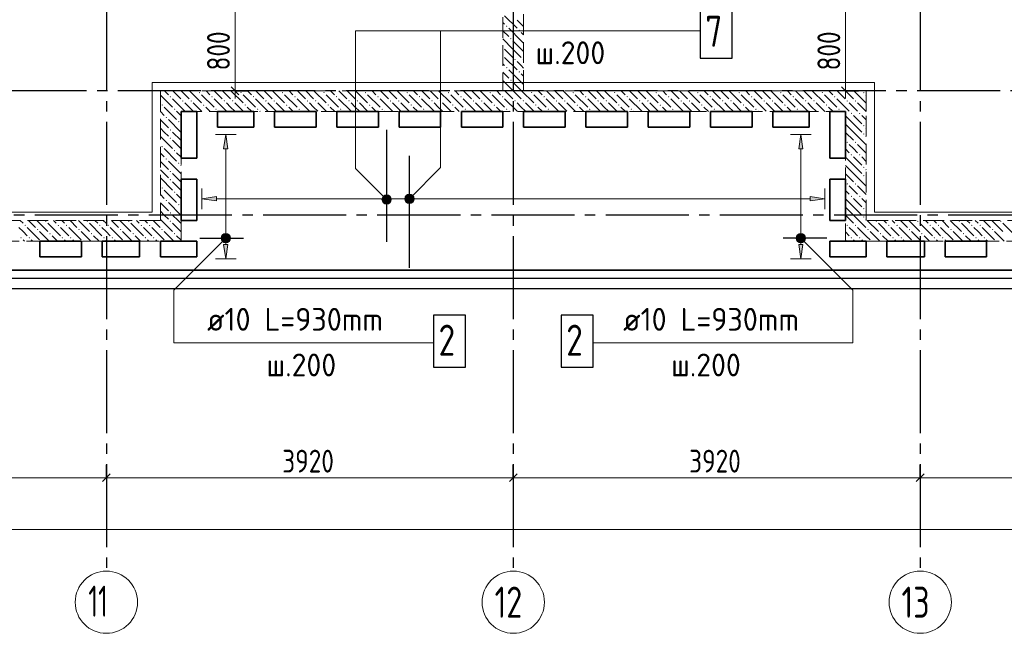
# Model space of a CAD drawing. Header units: millimetres. Extents: x 0 to 61017, y 0 to 42000.
# Tile 7 of 29: x 12965 to 22450, y 16370 to 22286. Entities that reach past the tile are written whole.
import ezdxf

# ---------------------------------------------------------------- set-up
doc = ezdxf.new("R2010")
doc.units = ezdxf.units.MM
doc.linetypes.add('______2', pattern=[270, 200, -70])
doc.linetypes.add('______5', pattern=[1100, 800, -100, 100, -100])
for name, color, linetype, lineweight in [('Standard', 7, 'Continuous', 25), ('Обрамление П-обр. равн.', 7, 'Continuous', 25), ('Оси', 40, '______5', 18), ('Позиционная метка линия выноска', 7, 'Continuous', 13), ('Позиционная метка номер позиции', 7, 'Continuous', 13)]:
    doc.layers.add(name, color=color, linetype=linetype, lineweight=lineweight)
doc.layers.add('ЖБ Перекрытие верхний уровень', color=7, linetype='Continuous', lineweight=25, true_color=0xe0e0ff)
doc.layers.add('ЖБ Стена верхний уровень', color=7, linetype='Continuous', lineweight=25, true_color=0x006e00)
doc.styles.add('GOST 2.304-81', font='txt')
doc.styles.add('ISOCPEUR', font='txt')

msp = doc.modelspace()

# ---------------------------------------------------------------- hatches: boundary and pattern name
at = {"layer": 'ЖБ Стена верхний уровень', "linetype": 'Continuous', "lineweight": 18, "transparency": 33554687}
for points in [[(17650.5, 22223.1), (17657, 22229.6), (17663.5, 22223.1), (17657, 22216.6)], [(17690.5, 22103.1), (17697, 22109.6), (17703.4, 22103.1), (17697, 22096.6)], [(17770.5, 22183.1), (17777, 22189.6), (17783.5, 22183.1), (17777, 22176.6)], [(17620, 22026.6), (17623.4, 22023.1), (17620, 22019.7)], [(17620, 21946.6), (17623.4, 21943.1), (17620, 21939.7)], [(17650.5, 21823.1), (17657, 21829.6), (17663.5, 21823.1), (17657, 21816.6)], [(17730.5, 21903.1), (17737, 21909.6), (17743.5, 21903.1), (17737, 21896.6)], [(17810.5, 21903.1), (17816.9, 21909.6), (17820, 21906.6), (17820, 21899.7), (17816.9, 21896.6)], [(17770.5, 21783.1), (17777, 21789.6), (17783.5, 21783.1), (17777, 21776.6)], [(17620, 21626.6), (17623.4, 21623.1), (17620, 21619.7)], [(17690.5, 21703.1), (17697, 21709.6), (17703.4, 21703.1), (17697, 21696.6)], [(14410.5, 21543.1), (14416.9, 21549.6), (14423.4, 21543.1), (14416.9, 21536.6)], [(14690.5, 21583.1), (14697, 21589.6), (14703.4, 21583.1), (14697, 21576.6)], [(14810.5, 21543.1), (14816.9, 21549.6), (14823.4, 21543.1), (14816.9, 21536.6)], [(15090.5, 21583.1), (15097, 21589.6), (15103.4, 21583.1), (15097, 21576.6)], [(15210.5, 21543.1), (15216.9, 21549.6), (15223.4, 21543.1), (15216.9, 21536.6)], [(15490.5, 21583.1), (15497, 21589.6), (15503.4, 21583.1), (15497, 21576.6)], [(15610.5, 21543.1), (15616.9, 21549.6), (15623.4, 21543.1), (15616.9, 21536.6)], [(15890.5, 21583.1), (15897, 21589.6), (15903.4, 21583.1), (15897, 21576.6)], [(16010.5, 21543.1), (16016.9, 21549.6), (16023.4, 21543.1), (16016.9, 21536.6)], [(16290.5, 21583.1), (16297, 21589.6), (16303.4, 21583.1), (16297, 21576.6)], [(16410.5, 21543.1), (16416.9, 21549.6), (16423.4, 21543.1), (16416.9, 21536.6)], [(16690.5, 21583.1), (16697, 21589.6), (16703.4, 21583.1), (16697, 21576.6)], [(16810.5, 21543.1), (16816.9, 21549.6), (16823.4, 21543.1), (16816.9, 21536.6)], [(17090.5, 21583.1), (17097, 21589.6), (17103.4, 21583.1), (17097, 21576.6)], [(17210.5, 21543.1), (17216.9, 21549.6), (17223.4, 21543.1), (17216.9, 21536.6)], [(17490.5, 21583.1), (17497, 21589.6), (17503.4, 21583.1), (17497, 21576.6)], [(17610.5, 21543.1), (17616.9, 21549.6), (17623.4, 21543.1), (17616.9, 21536.6)], [(17890.5, 21583.1), (17897, 21589.6), (17903.4, 21583.1), (17897, 21576.6)], [(18010.5, 21543.1), (18016.9, 21549.6), (18023.4, 21543.1), (18016.9, 21536.6)], [(18290.5, 21583.1), (18297, 21589.6), (18303.4, 21583.1), (18297, 21576.6)], [(18410.5, 21543.1), (18416.9, 21549.6), (18423.4, 21543.1), (18416.9, 21536.6)], [(18690.5, 21583.1), (18697, 21589.6), (18703.4, 21583.1), (18697, 21576.6)], [(18810.5, 21543.1), (18816.9, 21549.6), (18823.4, 21543.1), (18816.9, 21536.6)], [(19090.5, 21583.1), (19097, 21589.6), (19103.4, 21583.1), (19097, 21576.6)], [(19210.5, 21543.1), (19216.9, 21549.6), (19223.4, 21543.1), (19216.9, 21536.6)], [(19490.5, 21583.1), (19497, 21589.6), (19503.4, 21583.1), (19497, 21576.6)], [(19610.5, 21543.1), (19616.9, 21549.6), (19623.4, 21543.1), (19616.9, 21536.6)], [(19890.5, 21583.1), (19897, 21589.6), (19903.4, 21583.1), (19897, 21576.6)], [(20010.5, 21543.1), (20016.9, 21549.6), (20023.4, 21543.1), (20016.9, 21536.6)], [(20290.5, 21583.1), (20297, 21589.6), (20303.4, 21583.1), (20297, 21576.6)], [(20410.5, 21543.1), (20416.9, 21549.6), (20423.4, 21543.1), (20416.9, 21536.6)], [(20690.5, 21583.1), (20697, 21589.6), (20703.4, 21583.1), (20697, 21576.6)], [(20810.5, 21543.1), (20816.9, 21549.6), (20823.4, 21543.1), (20816.9, 21536.6)], [(21090.5, 21583.1), (21097, 21589.6), (21103.4, 21583.1), (21097, 21576.6)], [(14330.5, 21463.1), (14337, 21469.6), (14343.5, 21463.1), (14337, 21456.6)], [(14530.5, 21503.1), (14537, 21509.6), (14543.5, 21503.1), (14537, 21496.6)], [(14610.5, 21503.1), (14616.9, 21509.6), (14623.4, 21503.1), (14616.9, 21496.6)], [(14730.5, 21463.1), (14737, 21469.6), (14743.5, 21463.1), (14737, 21456.6)], [(14930.5, 21503.1), (14937, 21509.6), (14943.5, 21503.1), (14937, 21496.6)], [(15010.5, 21503.1), (15016.9, 21509.6), (15023.4, 21503.1), (15016.9, 21496.6)], [(15130.5, 21463.1), (15137, 21469.6), (15143.5, 21463.1), (15137, 21456.6)], [(15330.5, 21503.1), (15337, 21509.6), (15343.5, 21503.1), (15337, 21496.6)], [(15410.5, 21503.1), (15416.9, 21509.6), (15423.4, 21503.1), (15416.9, 21496.6)], [(15530.5, 21463.1), (15537, 21469.6), (15543.5, 21463.1), (15537, 21456.6)], [(15730.5, 21503.1), (15737, 21509.6), (15743.5, 21503.1), (15737, 21496.6)], [(15810.5, 21503.1), (15816.9, 21509.6), (15823.4, 21503.1), (15816.9, 21496.6)], [(15930.5, 21463.1), (15937, 21469.6), (15943.5, 21463.1), (15937, 21456.6)], [(16130.5, 21503.1), (16137, 21509.6), (16143.5, 21503.1), (16137, 21496.6)], [(16210.5, 21503.1), (16216.9, 21509.6), (16223.4, 21503.1), (16216.9, 21496.6)], [(16330.5, 21463.1), (16337, 21469.6), (16343.5, 21463.1), (16337, 21456.6)], [(16530.5, 21503.1), (16537, 21509.6), (16543.5, 21503.1), (16537, 21496.6)], [(16610.5, 21503.1), (16616.9, 21509.6), (16623.4, 21503.1), (16616.9, 21496.6)], [(16730.5, 21463.1), (16737, 21469.6), (16743.5, 21463.1), (16737, 21456.6)], [(16930.5, 21503.1), (16937, 21509.6), (16943.5, 21503.1), (16937, 21496.6)], [(17010.5, 21503.1), (17016.9, 21509.6), (17023.4, 21503.1), (17016.9, 21496.6)], [(17130.5, 21463.1), (17137, 21469.6), (17143.5, 21463.1), (17137, 21456.6)], [(17330.5, 21503.1), (17337, 21509.6), (17343.5, 21503.1), (17337, 21496.6)], [(17410.5, 21503.1), (17416.9, 21509.6), (17423.4, 21503.1), (17416.9, 21496.6)], [(17530.5, 21463.1), (17537, 21469.6), (17543.5, 21463.1), (17537, 21456.6)], [(17730.5, 21503.1), (17737, 21509.6), (17743.5, 21503.1), (17737, 21496.6)], [(17810.5, 21503.1), (17816.9, 21509.6), (17823.4, 21503.1), (17816.9, 21496.6)], [(17930.5, 21463.1), (17937, 21469.6), (17943.5, 21463.1), (17937, 21456.6)], [(18130.5, 21503.1), (18137, 21509.6), (18143.5, 21503.1), (18137, 21496.6)], [(18210.5, 21503.1), (18216.9, 21509.6), (18223.4, 21503.1), (18216.9, 21496.6)], [(18330.5, 21463.1), (18337, 21469.6), (18343.5, 21463.1), (18337, 21456.6)], [(18530.5, 21503.1), (18537, 21509.6), (18543.5, 21503.1), (18537, 21496.6)], [(18610.5, 21503.1), (18616.9, 21509.6), (18623.4, 21503.1), (18616.9, 21496.6)], [(18730.5, 21463.1), (18737, 21469.6), (18743.5, 21463.1), (18737, 21456.6)], [(18930.5, 21503.1), (18937, 21509.6), (18943.5, 21503.1), (18937, 21496.6)], [(19010.5, 21503.1), (19016.9, 21509.6), (19023.4, 21503.1), (19016.9, 21496.6)], [(19130.5, 21463.1), (19137, 21469.6), (19143.5, 21463.1), (19137, 21456.6)], [(19330.5, 21503.1), (19337, 21509.6), (19343.5, 21503.1), (19337, 21496.6)], [(19410.5, 21503.1), (19416.9, 21509.6), (19423.4, 21503.1), (19416.9, 21496.6)], [(19530.5, 21463.1), (19537, 21469.6), (19543.5, 21463.1), (19537, 21456.6)], [(19730.5, 21503.1), (19737, 21509.6), (19743.5, 21503.1), (19737, 21496.6)], [(19810.5, 21503.1), (19816.9, 21509.6), (19823.4, 21503.1), (19816.9, 21496.6)], [(19930.5, 21463.1), (19937, 21469.6), (19943.5, 21463.1), (19937, 21456.6)], [(20130.5, 21503.1), (20137, 21509.6), (20143.5, 21503.1), (20137, 21496.6)], [(20210.5, 21503.1), (20216.9, 21509.6), (20223.4, 21503.1), (20216.9, 21496.6)], [(20330.5, 21463.1), (20337, 21469.6), (20343.5, 21463.1), (20337, 21456.6)], [(20530.5, 21503.1), (20537, 21509.6), (20543.5, 21503.1), (20537, 21496.6)], [(20610.5, 21503.1), (20616.9, 21509.6), (20623.4, 21503.1), (20616.9, 21496.6)], [(20730.5, 21463.1), (20737, 21469.6), (20743.5, 21463.1), (20737, 21456.6)], [(20930.5, 21503.1), (20937, 21509.6), (20943.5, 21503.1), (20937, 21496.6)], [(21010.5, 21503.1), (21016.9, 21509.6), (21023.4, 21503.1), (21016.9, 21496.6)], [(14370.5, 21343.1), (14377, 21349.6), (14383.5, 21343.1), (14377, 21336.6)], [(14450.5, 21423.1), (14457, 21429.6), (14463.5, 21423.1), (14457, 21416.6)], [(14850.5, 21423.1), (14857, 21429.6), (14863.5, 21423.1), (14857, 21416.6)], [(15250.5, 21423.1), (15257, 21429.6), (15263.5, 21423.1), (15257, 21416.6)], [(15650.5, 21423.1), (15657, 21429.6), (15663.5, 21423.1), (15657, 21416.6)], [(16050.5, 21423.1), (16057, 21429.6), (16063.5, 21423.1), (16057, 21416.6)], [(16450.5, 21423.1), (16457, 21429.6), (16463.5, 21423.1), (16457, 21416.6)], [(16850.5, 21423.1), (16857, 21429.6), (16863.5, 21423.1), (16857, 21416.6)], [(17250.5, 21423.1), (17257, 21429.6), (17263.5, 21423.1), (17257, 21416.6)], [(17650.5, 21423.1), (17657, 21429.6), (17663.5, 21423.1), (17657, 21416.6)], [(18050.5, 21423.1), (18057, 21429.6), (18063.5, 21423.1), (18057, 21416.6)], [(18450.5, 21423.1), (18457, 21429.6), (18463.5, 21423.1), (18457, 21416.6)], [(18850.5, 21423.1), (18857, 21429.6), (18863.5, 21423.1), (18857, 21416.6)], [(19250.5, 21423.1), (19257, 21429.6), (19263.5, 21423.1), (19257, 21416.6)], [(19650.5, 21423.1), (19657, 21429.6), (19663.5, 21423.1), (19657, 21416.6)], [(20050.5, 21423.1), (20057, 21429.6), (20063.5, 21423.1), (20057, 21416.6)], [(20450.5, 21423.1), (20457, 21429.6), (20463.5, 21423.1), (20457, 21416.6)], [(20850.5, 21423.1), (20857, 21429.6), (20863.5, 21423.1), (20857, 21416.6)], [(20970.5, 21383.1), (20977, 21389.6), (20983.5, 21383.1), (20977, 21376.6)], [(21050.5, 21383.1), (21057, 21389.6), (21063.5, 21383.1), (21057, 21376.6)], [(14490.5, 21303.1), (14497, 21309.6), (14503.4, 21303.1), (14497, 21296.6)], [(21090.5, 21263.1), (21097, 21269.6), (21103.4, 21263.1), (21097, 21256.6)], [(14410.5, 21223.1), (14416.9, 21229.6), (14423.4, 21223.1), (14416.9, 21216.6)], [(21090.5, 21183.1), (21097, 21189.6), (21103.4, 21183.1), (21097, 21176.6)], [(14330.5, 21063.1), (14337, 21069.6), (14343.5, 21063.1), (14337, 21056.6)], [(14410.5, 21143.1), (14416.9, 21149.6), (14423.4, 21143.1), (14416.9, 21136.6)], [(20930.5, 21103.1), (20937, 21109.6), (20943.5, 21103.1), (20937, 21096.6)], [(21010.5, 21103.1), (21016.9, 21109.6), (21023.4, 21103.1), (21016.9, 21096.6)], [(14450.5, 21023.1), (14457, 21029.6), (14463.5, 21023.1), (14457, 21016.6)], [(20970.5, 20983.1), (20977, 20989.6), (20983.5, 20983.1), (20977, 20976.6)], [(21050.5, 20983.1), (21057, 20989.6), (21063.5, 20983.1), (21057, 20976.6)], [(14370.5, 20943.1), (14377, 20949.6), (14383.5, 20943.1), (14377, 20936.6)], [(14490.5, 20903.1), (14497, 20909.6), (14503.4, 20903.1), (14497, 20896.6)], [(21090.5, 20863.1), (21097, 20869.6), (21103.4, 20863.1), (21097, 20856.6)], [(14410.5, 20823.1), (14416.9, 20829.6), (14423.4, 20823.1), (14416.9, 20816.6)], [(21090.5, 20783.1), (21097, 20789.6), (21103.4, 20783.1), (21097, 20776.6)], [(14410.5, 20743.1), (14416.9, 20749.6), (14423.4, 20743.1), (14416.9, 20736.6)], [(20930.5, 20703.1), (20937, 20709.6), (20943.5, 20703.1), (20937, 20696.6)], [(21010.5, 20703.1), (21016.9, 20709.6), (21023.4, 20703.1), (21016.9, 20696.6)], [(14330.5, 20663.1), (14337, 20669.6), (14343.5, 20663.1), (14337, 20656.6)], [(14450.5, 20623.1), (14457, 20629.6), (14463.5, 20623.1), (14457, 20616.6)], [(20970.5, 20583.1), (20977, 20589.6), (20983.5, 20583.1), (20977, 20576.6)], [(21050.5, 20583.1), (21057, 20589.6), (21063.5, 20583.1), (21057, 20576.6)], [(14370.5, 20543.1), (14377, 20549.6), (14383.5, 20543.1), (14377, 20536.6)], [(14490.5, 20503.1), (14497, 20509.6), (14503.4, 20503.1), (14497, 20496.6)], [(14410.5, 20423.1), (14416.9, 20429.6), (14423.4, 20423.1), (14416.9, 20416.6)], [(21090.5, 20463.1), (21097, 20469.6), (21103.4, 20463.1), (21097, 20456.6)], [(13010.5, 20303.1), (13016.9, 20309.6), (13023.4, 20303.1), (13016.9, 20296.6)], [(13210.5, 20343.1), (13216.9, 20349.6), (13223.4, 20343.1), (13216.9, 20336.6)], [(13330.5, 20303.1), (13337, 20309.6), (13343.5, 20303.1), (13337, 20296.6)], [(13410.5, 20303.1), (13416.9, 20309.6), (13423.4, 20303.1), (13416.9, 20296.6)], [(13610.5, 20343.1), (13616.9, 20349.6), (13623.4, 20343.1), (13616.9, 20336.6)], [(13730.5, 20303.1), (13737, 20309.6), (13743.5, 20303.1), (13737, 20296.6)], [(13810.5, 20303.1), (13816.9, 20309.6), (13823.4, 20303.1), (13816.9, 20296.6)], [(14010.5, 20343.1), (14016.9, 20349.6), (14023.4, 20343.1), (14016.9, 20336.6)], [(14130.5, 20303.1), (14137, 20309.6), (14143.5, 20303.1), (14137, 20296.6)], [(14210.5, 20303.1), (14216.9, 20309.6), (14223.4, 20303.1), (14216.9, 20296.6)], [(14410.5, 20343.1), (14416.9, 20349.6), (14423.4, 20343.1), (14416.9, 20336.6)], [(20930.5, 20303.1), (20937, 20309.6), (20943.5, 20303.1), (20937, 20296.6)], [(21010.5, 20303.1), (21016.9, 20309.6), (21023.4, 20303.1), (21016.9, 20296.6)], [(21090.5, 20383.1), (21097, 20389.6), (21103.4, 20383.1), (21097, 20376.6)], [(21210.5, 20343.1), (21216.9, 20349.6), (21223.4, 20343.1), (21216.9, 20336.6)], [(21330.5, 20303.1), (21337, 20309.6), (21343.5, 20303.1), (21337, 20296.6)], [(21410.5, 20303.1), (21416.9, 20309.6), (21423.4, 20303.1), (21416.9, 20296.6)], [(21610.5, 20343.1), (21616.9, 20349.6), (21623.4, 20343.1), (21616.9, 20336.6)], [(21730.5, 20303.1), (21737, 20309.6), (21743.5, 20303.1), (21737, 20296.6)], [(21810.5, 20303.1), (21816.9, 20309.6), (21823.4, 20303.1), (21816.9, 20296.6)], [(22010.5, 20343.1), (22016.9, 20349.6), (22023.4, 20343.1), (22016.9, 20336.6)], [(22130.5, 20303.1), (22137, 20309.6), (22143.5, 20303.1), (22137, 20296.6)], [(22210.5, 20303.1), (22216.9, 20309.6), (22223.4, 20303.1), (22216.9, 20296.6)], [(22410.4, 20343.1), (22416.9, 20349.6), (22423.4, 20343.1), (22416.9, 20336.6)], [(13130.5, 20263.1), (13137, 20269.6), (13143.5, 20263.1), (13137, 20256.6)], [(13250.5, 20223.1), (13257, 20229.6), (13263.5, 20223.1), (13257, 20216.6)], [(13530.5, 20263.1), (13537, 20269.6), (13543.5, 20263.1), (13537, 20256.6)], [(13650.5, 20223.1), (13657, 20229.6), (13663.5, 20223.1), (13657, 20216.6)], [(13930.5, 20263.1), (13937, 20269.6), (13943.5, 20263.1), (13937, 20256.6)], [(14050.5, 20223.1), (14057, 20229.6), (14063.5, 20223.1), (14057, 20216.6)], [(14330.5, 20263.1), (14337, 20269.6), (14343.5, 20263.1), (14337, 20256.6)], [(14450.5, 20223.1), (14457, 20229.6), (14463.5, 20223.1), (14457, 20216.6)], [(21130.5, 20263.1), (21137, 20269.6), (21143.5, 20263.1), (21137, 20256.6)], [(21250.5, 20223.1), (21257, 20229.6), (21263.5, 20223.1), (21257, 20216.6)], [(21530.5, 20263.1), (21537, 20269.6), (21543.5, 20263.1), (21537, 20256.6)], [(21650.5, 20223.1), (21657, 20229.6), (21663.5, 20223.1), (21657, 20216.6)], [(21930.5, 20263.1), (21937, 20269.6), (21943.5, 20263.1), (21937, 20256.6)], [(22050.5, 20223.1), (22057, 20229.6), (22063.5, 20223.1), (22057, 20216.6)], [(22330.5, 20263.1), (22337, 20269.6), (22343.5, 20263.1), (22337, 20256.6)], [(12970.5, 20183.1), (12977, 20189.6), (12983.5, 20183.1), (12977, 20176.6)], [(13050.5, 20183.1), (13057, 20189.6), (13063.5, 20183.1), (13057, 20176.6)], [(13370.5, 20183.1), (13377, 20189.6), (13383.5, 20183.1), (13377, 20176.6)], [(13450.5, 20183.1), (13457, 20189.6), (13463.5, 20183.1), (13457, 20176.6)], [(13770.5, 20183.1), (13777, 20189.6), (13783.5, 20183.1), (13777, 20176.6)], [(13850.5, 20183.1), (13857, 20189.6), (13863.5, 20183.1), (13857, 20176.6)], [(14170.5, 20183.1), (14177, 20189.6), (14183.5, 20183.1), (14177, 20176.6)], [(14250.5, 20183.1), (14257, 20189.6), (14263.5, 20183.1), (14257, 20176.6)], [(20970.5, 20183.1), (20977, 20189.6), (20983.5, 20183.1), (20977, 20176.6)], [(21050.5, 20183.1), (21057, 20189.6), (21063.5, 20183.1), (21057, 20176.6)], [(21370.5, 20183.1), (21377, 20189.6), (21383.5, 20183.1), (21377, 20176.6)], [(21450.5, 20183.1), (21457, 20189.6), (21463.5, 20183.1), (21457, 20176.6)], [(21770.5, 20183.1), (21777, 20189.6), (21783.5, 20183.1), (21777, 20176.6)], [(21850.5, 20183.1), (21857, 20189.6), (21863.5, 20183.1), (21857, 20176.6)], [(22170.5, 20183.1), (22177, 20189.6), (22183.5, 20183.1), (22177, 20176.6)], [(22250.5, 20183.1), (22257, 20189.6), (22263.5, 20183.1), (22257, 20176.6)]]:
    msp.add_hatch(color=7, dxfattribs=at).paths.add_polyline_path(points, flags=16)
at = {"layer": 'Обрамление П-обр. равн.', "linetype": 'Continuous', "lineweight": 13, "transparency": 33554687}
for points in [[(14970, 21040), (14950, 21180), (14930, 21040)], [(20510, 21040), (20490, 21180), (20470, 21040)], [(16681.3, 20582.5), (16697.5, 20521.3), (16697.5, 20598.7)], [(16697.5, 20598.7), (16720, 20515), (16720, 20605)], [(16697.5, 20598.7), (16697.5, 20521.3), (16720, 20515)], [(16720, 20605), (16720, 20515), (16742.5, 20521.3)], [(16720, 20605), (16742.5, 20521.3), (16742.5, 20598.7)], [(16742.5, 20598.7), (16742.5, 20521.3), (16758.7, 20537.5)], [(16742.5, 20598.7), (16758.7, 20537.5), (16758.7, 20582.5)], [(16681.3, 20537.5), (16681.3, 20582.5), (16675, 20560)], [(16681.3, 20582.5), (16681.3, 20537.5), (16697.5, 20521.3)], [(16758.7, 20582.5), (16758.7, 20537.5), (16765, 20560)], [(20580, 20540), (20720, 20560), (20580, 20580)]]:
    msp.add_hatch(color=7, dxfattribs=at).paths.add_polyline_path(points)
for points in [[(14860, 20540), (14720, 20560), (14860, 20580)], [(14970, 20120), (14950, 19980), (14930, 20120)], [(20510, 20120), (20490, 19980), (20470, 20120)]]:
    msp.add_hatch(color=7, dxfattribs=at).paths.add_polyline_path(points, flags=16)
at = {"layer": 'Позиционная метка номер позиции', "linetype": 'Continuous', "lineweight": 13, "transparency": 33554687}
for points in [[(16468.2, 20520.7), (16511.5, 20595.8), (16456.7, 20541.1)], [(16456.7, 20541.1), (16511.5, 20595.8), (16488.5, 20595.8)], [(16456.7, 20541.1), (16488.5, 20595.8), (16456.7, 20564)], [(16456.7, 20564), (16488.5, 20595.8), (16468.2, 20584.4)], [(16468.2, 20520.7), (16531.8, 20584.4), (16511.5, 20595.8)], [(16488.5, 20509.3), (16531.8, 20584.4), (16468.2, 20520.7)], [(16488.5, 20509.3), (16543.3, 20564), (16531.8, 20584.4)], [(16676.7, 20571.5), (16751.8, 20528.2), (16688.2, 20591.8)], [(16688.2, 20591.8), (16763.3, 20548.5), (16708.5, 20603.3)], [(16688.2, 20591.8), (16751.8, 20528.2), (16763.3, 20548.5)], [(16708.5, 20603.3), (16763.3, 20548.5), (16763.3, 20571.5)], [(16708.5, 20603.3), (16763.3, 20571.5), (16731.5, 20603.3)], [(16731.5, 20603.3), (16763.3, 20571.5), (16751.8, 20591.8)], [(16511.5, 20509.3), (16543.3, 20564), (16488.5, 20509.3)], [(16511.5, 20509.3), (16543.3, 20541.1), (16543.3, 20564)], [(16543.3, 20541.1), (16511.5, 20509.3), (16531.8, 20520.7)], [(16676.7, 20548.5), (16731.5, 20516.7), (16676.7, 20571.5)], [(16676.7, 20571.5), (16731.5, 20516.7), (16751.8, 20528.2)], [(16708.5, 20516.7), (16676.7, 20548.5), (16688.2, 20528.2)], [(16676.7, 20548.5), (16708.5, 20516.7), (16731.5, 20516.7)], [(14981.8, 20148.2), (14918.2, 20211.8), (14906.7, 20191.5)], [(14993.3, 20168.5), (14938.5, 20223.3), (14918.2, 20211.8)], [(14993.3, 20168.5), (14918.2, 20211.8), (14981.8, 20148.2)], [(14993.3, 20191.5), (14961.5, 20223.3), (14938.5, 20223.3)], [(14993.3, 20191.5), (14938.5, 20223.3), (14993.3, 20168.5)], [(14961.5, 20223.3), (14993.3, 20191.5), (14981.8, 20211.8)], [(20446.7, 20191.5), (20478.5, 20223.3), (20458.2, 20211.8)], [(20478.5, 20223.3), (20446.7, 20191.5), (20446.7, 20168.5)], [(20478.5, 20223.3), (20446.7, 20168.5), (20501.4, 20223.3)], [(20501.4, 20223.3), (20446.7, 20168.5), (20458.2, 20148.2)], [(20501.4, 20223.3), (20458.2, 20148.2), (20521.8, 20211.8)], [(20521.8, 20211.8), (20458.2, 20148.2), (20478.5, 20136.7)], [(20521.8, 20211.8), (20478.5, 20136.7), (20533.3, 20191.5)], [(14981.8, 20148.2), (14906.7, 20191.5), (14961.5, 20136.7)], [(14961.5, 20136.7), (14906.7, 20191.5), (14906.7, 20168.5)], [(14961.5, 20136.7), (14906.7, 20168.5), (14938.5, 20136.7)], [(14938.5, 20136.7), (14906.7, 20168.5), (14918.2, 20148.2)], [(20533.3, 20191.5), (20478.5, 20136.7), (20501.4, 20136.7)], [(20533.3, 20191.5), (20501.4, 20136.7), (20533.3, 20168.5)], [(20533.3, 20168.5), (20501.4, 20136.7), (20521.8, 20148.2)]]:
    msp.add_hatch(color=7, dxfattribs=at).paths.add_polyline_path(points)

# ---------------------------------------------------------------- linework, layer by layer
at = {"layer": 'Standard', "color": 7, "linetype": 'Continuous', "lineweight": 13, "transparency": 33554687}
for p, q in [((15040, 22400), (15040, 21600)), ((20920, 22400), (20920, 21600)), ((15040, 21600), (15040, 21525)), ((20920, 21600), (20920, 21525)), ((10500, 17870), (13800, 17870)), ((13800, 17870), (17720, 17870)), ((17720, 17870), (21640, 17870)), ((21640, 17870), (24940, 17870)), ((49280, 17370), (7200, 17370))]:
    msp.add_line(p, q, dxfattribs=at)
at = {"layer": 'Standard', "color": 7, "linetype": 'Continuous', "lineweight": 25, "transparency": 33554687}
for p, q in [((15002.5, 21637.5), (15077.5, 21562.5)), ((20882.5, 21637.5), (20957.5, 21562.5)), ((13762.5, 17832.5), (13837.5, 17907.5)), ((17682.5, 17832.5), (17757.5, 17907.5)), ((21602.5, 17832.5), (21677.5, 17907.5))]:
    msp.add_line(p, q, dxfattribs=at)
at = {"layer": 'Standard', "color": 251, "linetype": 'Continuous', "lineweight": -3, "true_color": 0x656565, "transparency": 33554687}
for p, q in [((15040, 21600), (14915, 21600)), ((15040, 21600), (15165, 21600)), ((15040, 21600), (15040, 21600)), ((20920, 21600), (20795, 21600)), ((20920, 21600), (21045, 21600)), ((20920, 21600), (20920, 21600)), ((13800, 17870), (13800, 17995)), ((17720, 17870), (17720, 17995)), ((21640, 17870), (21640, 17995)), ((13800, 17870), (13800, 17745)), ((13800, 17870), (13800, 17417.8)), ((17720, 17870), (17720, 17745)), ((17720, 17870), (17720, 17417.8)), ((21640, 17870), (21640, 17745)), ((21640, 17870), (21640, 17417.8))]:
    msp.add_line(p, q, dxfattribs=at)
at = {"layer": 'Standard', "color": 254, "linetype": 'Continuous', "lineweight": 25, "true_color": 0xc4c4ff, "transparency": 33554687}
for points in [[(6929, 19695), (49881, 19695), (49881, 38970), (6929, 38970), (6929, 19695)], [(7029, 19795), (49781, 19795), (49781, 38870), (7029, 38870), (7029, 19795)]]:
    msp.add_lwpolyline(points, dxfattribs=at)
at = {"layer": 'ЖБ Перекрытие верхний уровень', "color": 7, "linetype": 'Continuous', "lineweight": 35, "transparency": 33554687}
for p, q in [((14520, 21400), (14670, 21400)), ((14520, 20950), (14520, 21400)), ((14670, 21400), (14670, 20950)), ((14870, 21400), (15220, 21400)), ((14870, 21250), (14870, 21400)), ((15220, 21400), (15220, 21250)), ((15420, 21250), (15420, 21400)), ((15420, 21400), (15820, 21400)), ((15820, 21400), (15820, 21250)), ((16020, 21250), (16020, 21400)), ((16020, 21400), (16420, 21400)), ((16420, 21400), (16420, 21250)), ((16620, 21250), (16620, 21400)), ((16620, 21400), (17020, 21400)), ((17020, 21400), (17020, 21250)), ((17220, 21250), (17220, 21400)), ((17220, 21400), (17620, 21400)), ((17620, 21400), (17620, 21250)), ((17820, 21250), (17820, 21400)), ((17820, 21400), (18220, 21400)), ((18220, 21400), (18220, 21250)), ((18420, 21250), (18420, 21400)), ((18420, 21400), (18820, 21400)), ((18820, 21400), (18820, 21250)), ((19020, 21250), (19020, 21400)), ((19020, 21400), (19420, 21400)), ((19420, 21400), (19420, 21250)), ((19620, 21250), (19620, 21400)), ((19620, 21400), (20020, 21400)), ((20020, 21400), (20020, 21250)), ((20220, 21400), (20570, 21400)), ((20220, 21250), (20220, 21400)), ((20570, 21400), (20570, 21250)), ((20770, 20950), (20770, 21400)), ((20770, 21400), (20920, 21400)), ((20920, 21400), (20920, 20950)), ((15220, 21250), (14870, 21250)), ((15820, 21250), (15420, 21250)), ((16420, 21250), (16020, 21250)), ((17020, 21250), (16620, 21250)), ((17620, 21250), (17220, 21250)), ((18220, 21250), (17820, 21250)), ((18820, 21250), (18420, 21250)), ((19420, 21250), (19020, 21250)), ((20020, 21250), (19620, 21250)), ((20570, 21250), (20220, 21250)), ((14670, 20950), (14520, 20950)), ((20920, 20950), (20770, 20950)), ((14520, 20750), (14670, 20750)), ((14520, 20350), (14520, 20750)), ((14670, 20750), (14670, 20350)), ((20770, 20350), (20770, 20750)), ((20770, 20750), (20920, 20750)), ((20920, 20750), (20920, 20350)), ((14670, 20350), (14520, 20350)), ((20920, 20350), (20770, 20350)), ((13160, 20150), (13560, 20150)), ((13160, 20000), (13160, 20150)), ((13560, 20150), (13560, 20000)), ((13760, 20000), (13760, 20150)), ((13760, 20150), (14120, 20150)), ((14120, 20150), (14120, 20000)), ((14320, 20000), (14320, 20150)), ((14320, 20150), (14670, 20150)), ((14670, 20150), (14670, 20000)), ((20770, 20000), (20770, 20150)), ((20770, 20150), (21120, 20150)), ((21120, 20150), (21120, 20000)), ((21320, 20150), (21680, 20150)), ((21320, 20000), (21320, 20150)), ((21680, 20150), (21680, 20000)), ((21880, 20000), (21880, 20150)), ((21880, 20150), (22280, 20150)), ((22280, 20150), (22280, 20000)), ((13560, 20000), (13160, 20000)), ((14120, 20000), (13760, 20000)), ((14670, 20000), (14320, 20000)), ((21120, 20000), (20770, 20000)), ((21680, 20000), (21320, 20000)), ((22280, 20000), (21880, 20000)), ((7100, 19870), (28240, 19870))]:
    msp.add_line(p, q, dxfattribs=at)
at = {"layer": 'ЖБ Стена верхний уровень', "color": 251, "linetype": '______2', "lineweight": 13, "true_color": 0x656565, "transparency": 33554687}
for p, q in [((17620, 22850), (17620, 21600)), ((17820, 21600), (17820, 22850)), ((14520, 21600), (14320, 21600)), ((14320, 21600), (14320, 20350)), ((17620, 21600), (14520, 21600)), ((21120, 21600), (17820, 21600)), ((21120, 21400), (21120, 21600)), ((14520, 20350), (14520, 21400)), ((14520, 21400), (20920, 21400)), ((20920, 21400), (20920, 20150)), ((21120, 20350), (21120, 21400)), ((14320, 20350), (10600, 20350)), ((14520, 20150), (14520, 20350)), ((24840, 20350), (21120, 20350)), ((10600, 20150), (14520, 20150)), ((20920, 20150), (21120, 20150)), ((21120, 20150), (25040, 20150))]:
    msp.add_line(p, q, dxfattribs=at)
at = {"layer": 'ЖБ Стена верхний уровень', "color": 9, "linetype": 'Continuous', "lineweight": 18, "true_color": 0xc7c7c7, "transparency": 33554687}
for p, q in [((17637, 22323.1), (17757, 22203.1)), ((17620, 22260.1), (17637, 22243.1)), ((17797, 22083.1), (17677, 22203.1)), ((17797, 22243.1), (17757, 22283.1)), ((17820, 22220.1), (17797, 22243.1)), ((17620, 22180.1), (17677, 22123.1)), ((17797, 22163.1), (17820, 22140.1)), ((17716.9, 22003.1), (17620, 22100.1)), ((17716.9, 22083.1), (17797, 22003.1)), ((17797, 22083.1), (17820, 22060.1)), ((17637, 22003.1), (17716.9, 21923.1)), ((17637, 21923.1), (17757, 21803.1)), ((17716.9, 22003.1), (17797, 21923.1)), ((17797, 22003.1), (17820, 21980.1)), ((17620, 21860.1), (17637, 21843.1)), ((17797, 21843.1), (17757, 21883.1)), ((17820, 21820.1), (17797, 21843.1)), ((17620, 21780.1), (17677, 21723.1)), ((17797, 21683.1), (17677, 21803.1)), ((17797, 21763.1), (17820, 21740.1)), ((17716.9, 21603.1), (17620, 21700.1)), ((17716.9, 21683.1), (17797, 21603.1)), ((17797, 21683.1), (17820, 21660.1)), ((14320, 21560.1), (14437, 21443.1)), ((14397, 21563.1), (14360.1, 21600)), ((14440.1, 21600), (14516.9, 21523.1)), ((14520.1, 21600), (14597, 21523.1)), ((14600.1, 21600), (14716.9, 21483.1)), ((14716.9, 21563.1), (14837, 21443.1)), ((14797, 21563.1), (14760.1, 21600)), ((14840.1, 21600), (14916.9, 21523.1)), ((14920.1, 21600), (14997, 21523.1)), ((15000.1, 21600), (15116.9, 21483.1)), ((15116.9, 21563.1), (15237, 21443.1)), ((15197, 21563.1), (15160.1, 21600)), ((15240.1, 21600), (15316.9, 21523.1)), ((15320.1, 21600), (15397, 21523.1)), ((15400.1, 21600), (15516.9, 21483.1)), ((15516.9, 21563.1), (15637, 21443.1)), ((15597, 21563.1), (15560.1, 21600)), ((15640.1, 21600), (15716.9, 21523.1)), ((15720.1, 21600), (15797, 21523.1)), ((15800.1, 21600), (15916.9, 21483.1)), ((15916.9, 21563.1), (16037, 21443.1)), ((15997, 21563.1), (15960.1, 21600)), ((16040.1, 21600), (16116.9, 21523.1)), ((16120.1, 21600), (16197, 21523.1)), ((16200.1, 21600), (16316.9, 21483.1)), ((16316.9, 21563.1), (16437, 21443.1)), ((16397, 21563.1), (16360.1, 21600)), ((16440.1, 21600), (16516.9, 21523.1)), ((16520.1, 21600), (16597, 21523.1)), ((16600.1, 21600), (16716.9, 21483.1)), ((16716.9, 21563.1), (16837, 21443.1)), ((16797, 21563.1), (16760.1, 21600)), ((16840.1, 21600), (16916.9, 21523.1)), ((16920.1, 21600), (16997, 21523.1)), ((17000.1, 21600), (17116.9, 21483.1)), ((17116.9, 21563.1), (17237, 21443.1)), ((17197, 21563.1), (17160.1, 21600)), ((17240.1, 21600), (17316.9, 21523.1)), ((17320.1, 21600), (17397, 21523.1)), ((17400.1, 21600), (17516.9, 21483.1)), ((17516.9, 21563.1), (17637, 21443.1)), ((17597, 21563.1), (17560.1, 21600)), ((17637, 21603.1), (17640.1, 21600)), ((17640.1, 21600), (17716.9, 21523.1)), ((17716.9, 21603.1), (17720.1, 21600)), ((17720.1, 21600), (17797, 21523.1)), ((17797, 21603.1), (17800.1, 21600)), ((17800.1, 21600), (17916.9, 21483.1)), ((17916.9, 21563.1), (18037, 21443.1)), ((17997, 21563.1), (17960.1, 21600)), ((18040.1, 21600), (18116.9, 21523.1)), ((18120.1, 21600), (18197, 21523.1)), ((18200.1, 21600), (18316.9, 21483.1)), ((18316.9, 21563.1), (18437, 21443.1)), ((18397, 21563.1), (18360.1, 21600)), ((18440.1, 21600), (18516.9, 21523.1)), ((18520.1, 21600), (18597, 21523.1)), ((18600.1, 21600), (18716.9, 21483.1)), ((18716.9, 21563.1), (18837, 21443.1)), ((18797, 21563.1), (18760.1, 21600)), ((18840.1, 21600), (18916.9, 21523.1)), ((18920.1, 21600), (18997, 21523.1)), ((19000.1, 21600), (19116.9, 21483.1)), ((19116.9, 21563.1), (19237, 21443.1)), ((19197, 21563.1), (19160.1, 21600)), ((19240.1, 21600), (19316.9, 21523.1)), ((19320.1, 21600), (19397, 21523.1)), ((19400.1, 21600), (19516.9, 21483.1)), ((19516.9, 21563.1), (19637, 21443.1)), ((19597, 21563.1), (19560.1, 21600)), ((19640.1, 21600), (19716.9, 21523.1)), ((19720.1, 21600), (19797, 21523.1)), ((19800.1, 21600), (19916.9, 21483.1)), ((19916.9, 21563.1), (20037, 21443.1)), ((19997, 21563.1), (19960.1, 21600)), ((20040.1, 21600), (20116.9, 21523.1)), ((20120.1, 21600), (20197, 21523.1)), ((20200.1, 21600), (20316.9, 21483.1)), ((20316.9, 21563.1), (20437, 21443.1)), ((20397, 21563.1), (20360.1, 21600)), ((20440.1, 21600), (20516.9, 21523.1)), ((20520.1, 21600), (20597, 21523.1)), ((20600.1, 21600), (20716.9, 21483.1)), ((20716.9, 21563.1), (20837, 21443.1)), ((20797, 21563.1), (20760.1, 21600)), ((20840.1, 21600), (20916.9, 21523.1)), ((20920.1, 21600), (20997, 21523.1)), ((21000.1, 21600), (21116.9, 21483.1)), ((21116.9, 21563.1), (21120, 21560.1)), ((14357, 21443.1), (14477, 21323.1)), ((14437, 21523.1), (14520, 21440.1)), ((14520, 21440.1), (14557, 21403.1)), ((14597, 21443.1), (14557, 21483.1)), ((14637, 21403.1), (14597, 21443.1)), ((14637, 21483.1), (14720.1, 21400)), ((14757, 21443.1), (14800.1, 21400)), ((14837, 21523.1), (14957, 21403.1)), ((14997, 21443.1), (14957, 21483.1)), ((15037, 21403.1), (14997, 21443.1)), ((15037, 21483.1), (15120.1, 21400)), ((15157, 21443.1), (15200.1, 21400)), ((15237, 21523.1), (15357, 21403.1)), ((15397, 21443.1), (15357, 21483.1)), ((15437, 21403.1), (15397, 21443.1)), ((15437, 21483.1), (15520.1, 21400)), ((15557, 21443.1), (15600.1, 21400)), ((15637, 21523.1), (15757, 21403.1)), ((15797, 21443.1), (15757, 21483.1)), ((15837, 21403.1), (15797, 21443.1)), ((15837, 21483.1), (15920.1, 21400)), ((15957, 21443.1), (16000.1, 21400)), ((16037, 21523.1), (16157, 21403.1)), ((16197, 21443.1), (16157, 21483.1)), ((16237, 21403.1), (16197, 21443.1)), ((16237, 21483.1), (16320.1, 21400)), ((16357, 21443.1), (16400.1, 21400)), ((16437, 21523.1), (16557, 21403.1)), ((16597, 21443.1), (16557, 21483.1)), ((16637, 21403.1), (16597, 21443.1)), ((16637, 21483.1), (16720.1, 21400)), ((16757, 21443.1), (16800.1, 21400)), ((16837, 21523.1), (16957, 21403.1)), ((16997, 21443.1), (16957, 21483.1)), ((17037, 21403.1), (16997, 21443.1)), ((17037, 21483.1), (17120.1, 21400)), ((17157, 21443.1), (17200.1, 21400)), ((17237, 21523.1), (17357, 21403.1)), ((17397, 21443.1), (17357, 21483.1)), ((17437, 21403.1), (17397, 21443.1)), ((17437, 21483.1), (17520.1, 21400)), ((17557, 21443.1), (17600.1, 21400)), ((17637, 21523.1), (17757, 21403.1)), ((17797, 21443.1), (17757, 21483.1)), ((17837, 21403.1), (17797, 21443.1)), ((17837, 21483.1), (17920.1, 21400)), ((17957, 21443.1), (18000.1, 21400)), ((18037, 21523.1), (18157, 21403.1)), ((18197, 21443.1), (18157, 21483.1)), ((18237, 21403.1), (18197, 21443.1)), ((18237, 21483.1), (18320.1, 21400)), ((18357, 21443.1), (18400.1, 21400)), ((18437, 21523.1), (18557, 21403.1)), ((18597, 21443.1), (18557, 21483.1)), ((18637, 21403.1), (18597, 21443.1)), ((18637, 21483.1), (18720.1, 21400)), ((18757, 21443.1), (18800.1, 21400)), ((18837, 21523.1), (18957, 21403.1)), ((18997, 21443.1), (18957, 21483.1)), ((19037, 21403.1), (18997, 21443.1)), ((19037, 21483.1), (19120.1, 21400)), ((19157, 21443.1), (19200.1, 21400)), ((19237, 21523.1), (19357, 21403.1)), ((19397, 21443.1), (19357, 21483.1)), ((19437, 21403.1), (19397, 21443.1)), ((19437, 21483.1), (19520.1, 21400)), ((19557, 21443.1), (19600.1, 21400)), ((19637, 21523.1), (19757, 21403.1)), ((19797, 21443.1), (19757, 21483.1)), ((19837, 21403.1), (19797, 21443.1)), ((19837, 21483.1), (19920.1, 21400)), ((19957, 21443.1), (20000.1, 21400)), ((20037, 21523.1), (20157, 21403.1)), ((20197, 21443.1), (20157, 21483.1)), ((20237, 21403.1), (20197, 21443.1)), ((20237, 21483.1), (20320.1, 21400)), ((20357, 21443.1), (20400.1, 21400)), ((20437, 21523.1), (20557, 21403.1)), ((20597, 21443.1), (20557, 21483.1)), ((20637, 21403.1), (20597, 21443.1)), ((20637, 21483.1), (20720.1, 21400)), ((20757, 21443.1), (20800.1, 21400)), ((20837, 21523.1), (20957, 21403.1)), ((20997, 21443.1), (20957, 21483.1)), ((21037, 21403.1), (20997, 21443.1)), ((21037, 21483.1), (21120, 21400.1)), ((14320, 21400.1), (14357, 21363.1)), ((14520, 21360.1), (14477, 21403.1)), ((14880.1, 21400), (14877, 21403.1)), ((15280.1, 21400), (15277, 21403.1)), ((15680.1, 21400), (15677, 21403.1)), ((16080.1, 21400), (16077, 21403.1)), ((16480.1, 21400), (16477, 21403.1)), ((16880.1, 21400), (16877, 21403.1)), ((17280.1, 21400), (17277, 21403.1)), ((17680.1, 21400), (17677, 21403.1)), ((18080.1, 21400), (18077, 21403.1)), ((18480.1, 21400), (18477, 21403.1)), ((18880.1, 21400), (18877, 21403.1)), ((19280.1, 21400), (19277, 21403.1)), ((19680.1, 21400), (19677, 21403.1)), ((20080.1, 21400), (20077, 21403.1)), ((20480.1, 21400), (20477, 21403.1)), ((20880.1, 21400), (20877, 21403.1)), ((20997, 21283.1), (20920, 21360.1)), ((20997, 21363.1), (21077, 21283.1)), ((21077, 21363.1), (21120, 21320.1)), ((14320, 21320.1), (14397, 21243.1)), ((14516.9, 21203.1), (14397, 21323.1)), ((14516.9, 21283.1), (14520, 21280.1)), ((20920, 21280.1), (20997, 21203.1)), ((20997, 21283.1), (21077, 21203.1)), ((14357, 21203.1), (14320, 21240.1)), ((14320, 21160.1), (14437, 21043.1)), ((14397, 21163.1), (14357, 21203.1)), ((14437, 21203.1), (14516.9, 21123.1)), ((14516.9, 21203.1), (14520, 21200.1)), ((20920, 21200.1), (20997, 21123.1)), ((20997, 21203.1), (21116.9, 21083.1)), ((21120, 21240.1), (21116.9, 21243.1)), ((21116.9, 21163.1), (21120, 21160.1)), ((14437, 21123.1), (14520, 21040.1)), ((20997, 21043.1), (20957, 21083.1)), ((21037, 21083.1), (21120, 21000.1)), ((14320, 21000.1), (14357, 20963.1)), ((14357, 21043.1), (14477, 20923.1)), ((14520, 20960.1), (14477, 21003.1)), ((20920, 21040.1), (20957, 21003.1)), ((21037, 21003.1), (20997, 21043.1)), ((20997, 20963.1), (21077, 20883.1)), ((21077, 20963.1), (21120, 20920.1)), ((14320, 20920.1), (14397, 20843.1)), ((14516.9, 20803.1), (14397, 20923.1)), ((14516.9, 20883.1), (14520, 20880.1)), ((20997, 20883.1), (20920, 20960.1)), ((20920, 20880.1), (20997, 20803.1)), ((20997, 20883.1), (21077, 20803.1)), ((14357, 20803.1), (14320, 20840.1)), ((14397, 20763.1), (14357, 20803.1)), ((14437, 20803.1), (14516.9, 20723.1)), ((14516.9, 20803.1), (14520, 20800.1)), ((20920, 20800.1), (20997, 20723.1)), ((20997, 20803.1), (21116.9, 20683.1)), ((21120, 20840.1), (21116.9, 20843.1)), ((14320, 20760.1), (14437, 20643.1)), ((14437, 20723.1), (14520, 20640.1)), ((20997, 20643.1), (20957, 20683.1)), ((21037, 20683.1), (21120, 20600.1)), ((21116.9, 20763.1), (21120, 20760.1)), ((14320, 20600.1), (14357, 20563.1)), ((14357, 20643.1), (14477, 20523.1)), ((14520, 20560.1), (14477, 20603.1)), ((20920, 20640.1), (20957, 20603.1)), ((21037, 20603.1), (20997, 20643.1)), ((14320, 20520.1), (14397, 20443.1)), ((14516.9, 20403.1), (14397, 20523.1)), ((20997, 20483.1), (20920, 20560.1)), ((20997, 20563.1), (21077, 20483.1)), ((21077, 20563.1), (21120, 20520.1)), ((14357, 20403.1), (14320, 20440.1)), ((14397, 20363.1), (14357, 20403.1)), ((14437, 20403.1), (14490.1, 20350)), ((14516.9, 20483.1), (14520, 20480.1)), ((14516.9, 20403.1), (14520, 20400.1)), ((20920, 20480.1), (20997, 20403.1)), ((20920, 20400.1), (20997, 20323.1)), ((20997, 20483.1), (21077, 20403.1)), ((20997, 20403.1), (21116.9, 20283.1)), ((21120, 20440.1), (21116.9, 20443.1)), ((12970.1, 20350), (12997, 20323.1)), ((13050.1, 20350), (13116.9, 20283.1)), ((13130.1, 20350), (13237, 20243.1)), ((13237, 20323.1), (13357, 20203.1)), ((13290.1, 20350), (13316.9, 20323.1)), ((13370.1, 20350), (13397, 20323.1)), ((13450.1, 20350), (13516.9, 20283.1)), ((13530.1, 20350), (13637, 20243.1)), ((13637, 20323.1), (13757, 20203.1)), ((13690.1, 20350), (13716.9, 20323.1)), ((13770.1, 20350), (13797, 20323.1)), ((13850.1, 20350), (13916.9, 20283.1)), ((13930.1, 20350), (14037, 20243.1)), ((14037, 20323.1), (14157, 20203.1)), ((14090.1, 20350), (14116.9, 20323.1)), ((14170.1, 20350), (14197, 20323.1)), ((14250.1, 20350), (14316.9, 20283.1)), ((14320, 20360.1), (14330.1, 20350)), ((14330.1, 20350), (14437, 20243.1)), ((14437, 20323.1), (14520, 20240.1)), ((14490.1, 20350), (14516.9, 20323.1)), ((21116.9, 20363.1), (21120, 20360.1)), ((21130.1, 20350), (21237, 20243.1)), ((21237, 20323.1), (21357, 20203.1)), ((21290.1, 20350), (21316.9, 20323.1)), ((21370.1, 20350), (21397, 20323.1)), ((21450.1, 20350), (21516.9, 20283.1)), ((21530.1, 20350), (21637, 20243.1)), ((21637, 20323.1), (21757, 20203.1)), ((21690.1, 20350), (21716.9, 20323.1)), ((21770.1, 20350), (21797, 20323.1)), ((21850.1, 20350), (21916.9, 20283.1)), ((21930.1, 20350), (22037, 20243.1)), ((22037, 20323.1), (22157, 20203.1)), ((22090.1, 20350), (22116.9, 20323.1)), ((22170.1, 20350), (22197, 20323.1)), ((22250.1, 20350), (22316.9, 20283.1)), ((22330.1, 20350), (22437, 20243.1)), ((22437, 20323.1), (22557, 20203.1)), ((12997, 20243.1), (12957, 20283.1)), ((13037, 20203.1), (12997, 20243.1)), ((13037, 20283.1), (13157, 20163.1)), ((13157, 20243.1), (13250.1, 20150)), ((13397, 20243.1), (13357, 20283.1)), ((13437, 20203.1), (13397, 20243.1)), ((13437, 20283.1), (13557, 20163.1)), ((13557, 20243.1), (13650.1, 20150)), ((13797, 20243.1), (13757, 20283.1)), ((13837, 20203.1), (13797, 20243.1)), ((13837, 20283.1), (13957, 20163.1)), ((13957, 20243.1), (14050.1, 20150)), ((14197, 20243.1), (14157, 20283.1)), ((14237, 20203.1), (14197, 20243.1)), ((14237, 20283.1), (14357, 20163.1)), ((14357, 20243.1), (14450.1, 20150)), ((20920, 20240.1), (20957, 20203.1)), ((20997, 20243.1), (20957, 20283.1)), ((21037, 20203.1), (20997, 20243.1)), ((21037, 20283.1), (21120, 20200.1)), ((21157, 20243.1), (21250.1, 20150)), ((21397, 20243.1), (21357, 20283.1)), ((21437, 20203.1), (21397, 20243.1)), ((21437, 20283.1), (21557, 20163.1)), ((21557, 20243.1), (21650.1, 20150)), ((21797, 20243.1), (21757, 20283.1)), ((21837, 20203.1), (21797, 20243.1)), ((21837, 20283.1), (21957, 20163.1)), ((21957, 20243.1), (22050.1, 20150)), ((22197, 20243.1), (22157, 20283.1)), ((22237, 20203.1), (22197, 20243.1)), ((22237, 20283.1), (22357, 20163.1)), ((22357, 20243.1), (22450.1, 20150)), ((12997, 20163.1), (13010.1, 20150)), ((13077, 20163.1), (13090.1, 20150)), ((13330.1, 20150), (13277, 20203.1)), ((13397, 20163.1), (13410.1, 20150)), ((13477, 20163.1), (13490.1, 20150)), ((13730.1, 20150), (13677, 20203.1)), ((13797, 20163.1), (13810.1, 20150)), ((13877, 20163.1), (13890.1, 20150)), ((14130.1, 20150), (14077, 20203.1)), ((14197, 20163.1), (14210.1, 20150)), ((14277, 20163.1), (14290.1, 20150)), ((14520, 20160.1), (14477, 20203.1)), ((20930.1, 20150), (20920, 20160.1)), ((20997, 20163.1), (21010.1, 20150)), ((21077, 20163.1), (21090.1, 20150)), ((21120, 20200.1), (21157, 20163.1)), ((21330.1, 20150), (21277, 20203.1)), ((21397, 20163.1), (21410.1, 20150)), ((21477, 20163.1), (21490.1, 20150)), ((21730.1, 20150), (21677, 20203.1)), ((21797, 20163.1), (21810.1, 20150)), ((21877, 20163.1), (21890.1, 20150)), ((22130.1, 20150), (22077, 20203.1)), ((22197, 20163.1), (22210.1, 20150)), ((22277, 20163.1), (22290.1, 20150))]:
    msp.add_line(p, q, dxfattribs=at)
at = {"layer": 'Обрамление П-обр. равн.', "color": 251, "linetype": 'Continuous', "lineweight": 13, "true_color": 0x494949, "transparency": 33554687}
for p, q in [((14950, 21180), (14850, 21180)), ((14950, 21180), (14930, 21040)), ((14970, 21040), (14950, 21180)), ((14950, 21180), (15050, 21180)), ((14950, 21180), (14950, 21180)), ((20490, 21180), (20390, 21180)), ((20490, 21180), (20470, 21040)), ((20510, 21040), (20490, 21180)), ((20490, 21180), (20590, 21180)), ((20490, 21180), (20490, 21180)), ((14930, 21040), (14970, 21040)), ((14950, 20210), (14950, 21040)), ((20470, 21040), (20510, 21040)), ((20490, 20210), (20490, 21040)), ((14720, 20560), (14720, 20660)), ((16720, 20605), (16720, 20605)), ((20720, 20560), (20720, 20660)), ((14720, 20560), (14860, 20580)), ((14860, 20540), (14720, 20560)), ((14720, 20560), (14720, 20460)), ((14720, 20560), (14720, 20560)), ((14860, 20580), (14860, 20540)), ((14860, 20560), (16690, 20560)), ((16720, 20515), (16720, 20515)), ((16750, 20560), (20580, 20560)), ((20720, 20560), (20580, 20580)), ((20580, 20580), (20580, 20540)), ((20580, 20540), (20720, 20560)), ((20720, 20560), (20720, 20460)), ((20720, 20560), (20720, 20560)), ((14905, 20180), (14905, 20180)), ((14950, 19980), (14930, 20120)), ((14930, 20120), (14970, 20120)), ((14950, 20120), (14950, 20150)), ((14970, 20120), (14950, 19980)), ((14995, 20180), (14995, 20180)), ((20445, 20180), (20445, 20180)), ((20490, 19980), (20470, 20120)), ((20470, 20120), (20510, 20120)), ((20490, 20120), (20490, 20150)), ((20510, 20120), (20490, 19980)), ((20535, 20180), (20535, 20180)), ((14950, 19980), (14850, 19980)), ((14950, 19980), (15050, 19980)), ((14950, 19980), (14950, 19980)), ((20490, 19980), (20390, 19980)), ((20490, 19980), (20590, 19980)), ((20490, 19980), (20490, 19980))]:
    msp.add_line(p, q, dxfattribs=at)
at = {"layer": 'Обрамление П-обр. равн.', "color": 7, "linetype": 'Continuous', "lineweight": 25, "transparency": 33554687}
for p, q in [((16500, 21225), (16500, 20145)), ((16720, 19895), (16720, 20975)), ((14700, 20180), (15120, 20180)), ((20740, 20180), (20320, 20180))]:
    msp.add_line(p, q, dxfattribs=at)
for points in [[(19520, 21914), (19830, 21914), (19830, 22414), (19520, 22414), (19520, 21914)], [(16950, 18936), (17260, 18936), (17260, 19436), (16950, 19436), (16950, 18936)], [(18180, 18936), (18490, 18936), (18490, 19436), (18180, 19436), (18180, 18936)]]:
    msp.add_lwpolyline(points, dxfattribs=at)
at = {"layer": 'Обрамление П-обр. равн.', "color": 251, "linetype": 'Continuous', "lineweight": 13, "true_color": 0x494949, "transparency": 33554687}
msp.add_circle((16720, 20560), 45, dxfattribs=at)
at = {"layer": 'Оси', "color": 8, "linetype": '______5', "lineweight": -3, "transparency": 33554687}
for p, q in [((13800, 38900), (13800, 16970)), ((17720, 38900), (17720, 16970)), ((21640, 38900), (21640, 16970)), ((49910, 21600), (4600, 21600)), ((50210, 20400), (4600, 20400))]:
    msp.add_line(p, q, dxfattribs=at)
at = {"layer": 'Оси', "color": 7, "linetype": 'Continuous', "lineweight": 13, "transparency": 33554687}
for centre in [(13800, 16670), (17720, 16670), (21640, 16670)]:
    msp.add_circle(centre, 300, dxfattribs=at)
at = {"layer": 'Позиционная метка линия выноска', "color": 251, "linetype": 'Continuous', "lineweight": 13, "true_color": 0x494949, "transparency": 33554687}
msp.add_lwpolyline([(7150, 21680), (10680, 21680), (10680, 20430), (14240, 20430), (14240, 21680), (21200, 21680), (21200, 20430), (24760, 20430), (24760, 21680), (31720, 21680), (31720, 20430), (35280, 20430), (35280, 21680), (42240, 21680), (42240, 20430), (45800, 20430), (45800, 21680), (49100, 21680), (49100, 27480), (48740, 27480), (48740, 28540), (49100, 28540), (49100, 34450)], dxfattribs=at)
at = {"layer": 'Позиционная метка номер позиции', "color": 7, "linetype": 'Continuous', "lineweight": 13, "transparency": 33554687}
for p, q in [((16468.2, 20584.4), (16468.2, 20584.4)), ((16531.8, 20584.4), (16531.8, 20584.4)), ((16688.2, 20591.8), (16688.2, 20591.8)), ((16751.8, 20591.8), (16751.8, 20591.8)), ((16468.2, 20520.7), (16468.2, 20520.7)), ((16531.8, 20520.7), (16531.8, 20520.7)), ((16688.2, 20528.2), (16688.2, 20528.2)), ((16751.8, 20528.2), (16751.8, 20528.2)), ((14918.2, 20211.8), (14918.2, 20211.8)), ((14981.8, 20211.8), (14981.8, 20211.8)), ((20458.2, 20211.8), (20458.2, 20211.8)), ((20521.8, 20211.8), (20521.8, 20211.8)), ((14918.2, 20148.2), (14918.2, 20148.2)), ((14981.8, 20148.2), (14981.8, 20148.2)), ((20458.2, 20148.2), (20458.2, 20148.2)), ((20521.8, 20148.2), (20521.8, 20148.2))]:
    msp.add_line(p, q, dxfattribs=at)
for points in [[(16500, 20552.5), (16200, 20852.5), (16200, 22180), (19520, 22180)], [(16720, 20560), (17020, 20860), (17020, 22180), (19520, 22180)], [(14950, 20180), (14450, 19680), (14450, 19170), (16950, 19170)], [(20490, 20180), (20990, 19680), (20990, 19170), (18490, 19170)]]:
    msp.add_lwpolyline(points, dxfattribs=at)
for centre in [(16500, 20552.5), (16720, 20560), (14950, 20180), (20490, 20180)]:
    msp.add_circle(centre, 45, dxfattribs=at)

# ---------------------------------------------------------------- texts
at = {"layer": 'Standard', "color": 7, "linetype": 'Continuous', "lineweight": 25, "transparency": 33554687, "char_height": 220, "width": 531.96, "attachment_point": 7, "rotation": 90, "style": 'GOST 2.304-81'}
for insert in [(14990, 21796.7), (20870, 21796.7)]:
    msp.add_mtext('800', dxfattribs=dict(at, insert=insert))
at = {"layer": 'Standard', "color": 7, "linetype": 'Continuous', "lineweight": 25, "transparency": 33554687, "char_height": 220, "attachment_point": 7, "style": 'GOST 2.304-81'}
for insert, width in [((15494.2, 17920), 657.046), ((19414.1, 17920), 657.058)]:
    msp.add_mtext('3920', dxfattribs=dict(at, insert=insert, width=width))
at = {"layer": 'Обрамление П-обр. равн.', "color": 7, "linetype": 'Continuous', "lineweight": 13, "transparency": 33554687, "attachment_point": 7, "style": 'ISOCPEUR'}
for s, insert, char_height, width in [('\\W0.78;7', (19570, 22024), 300, 326.407), ('\\W0.95;ш.200 ', (17934, 21857.3), 220, 962.122), ('\\W0.96;ø10 L=930mm ', (14770, 19287.3), 220, 1996.291), ('\\W0.96;ø10 L=930mm ', (18778, 19287.3), 220, 1996.291), ('\\W0.78;2', (17000, 19046), 300, 326.407), ('\\W0.78;2', (18230, 19046), 300, 326.407), ('\\W0.95;ш.200 ', (15342, 18847.3), 220, 962.136), ('\\W0.95;ш.200 ', (19240, 18847.3), 220, 962.136)]:
    msp.add_mtext(s, dxfattribs=dict(at, insert=insert, char_height=char_height, width=width))
at = {"layer": 'Оси', "color": 7, "linetype": 'Continuous', "lineweight": 25, "transparency": 33554687, "char_height": 300, "attachment_point": 7, "style": 'ISOCPEUR'}
for s, insert, width in [('\\W0.63;11', (13626, 16530), 393.75), ('\\W0.75;12', (17540, 16520), 472.289), ('\\W0.75;13', (21460, 16520), 472.289)]:
    msp.add_mtext(s, dxfattribs=dict(at, insert=insert, width=width))

doc.saveas('drawing.dxf')
